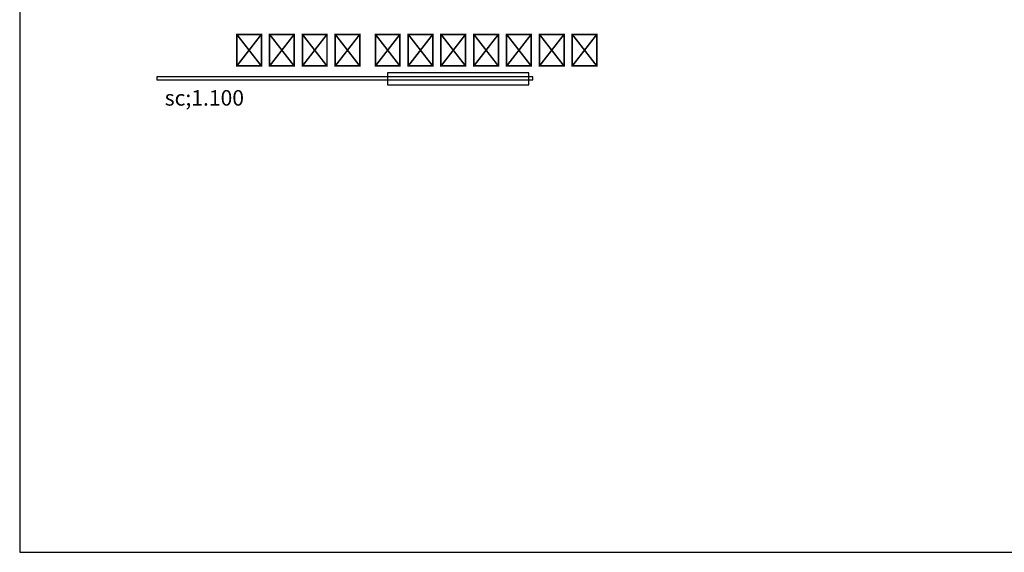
# Model space of a CAD drawing. Header units: inches. Extents: x 424 to 2043, y -237 to 445.
# Tile 1 of 256: x 425 to 584, y -237 to -151. Entities that reach past the tile are written whole.
import ezdxf

# ---------------------------------------------------------------- set-up
doc = ezdxf.new("R2010")
doc.units = ezdxf.units.IN
doc.header["$MEASUREMENT"] = 0
doc.styles.get("Standard").update_dxf_attribs({"font": 'arial.ttf'})

msp = doc.modelspace()

# ---------------------------------------------------------------- linework, layer by layer
msp.add_lwpolyline([(1092, 130.63), (424.57, 130.63), (424.57, -237.12), (1092, -237.12)], close=True)
at = {"lineweight": 25}
for points in [[(446.74, -160.84), (507.46, -160.84), (507.46, -160.32), (446.74, -160.32)], [(506.82, -159.69), (483.96, -159.69), (483.96, -161.65), (506.82, -161.65)]]:
    msp.add_lwpolyline(points, close=True, dxfattribs=at)

# ---------------------------------------------------------------- texts
at = {"insert": (458.97, -154.16), "char_height": 3.8851, "attachment_point": 1}
msp.add_mtext_dynamic_manual_height_columns('{\\fArial|b0|i0|c178|p34;طبقه زیرزمین}', width=263.7501, gutter_width=34.3, heights=[0], dxfattribs=at)
at = {"lineweight": 25, "insert": (448, -162.48), "char_height": 2.5, "attachment_point": 1}
msp.add_mtext_dynamic_manual_height_columns('sc;1.100', width=10.7574, gutter_width=12.5, heights=[0], dxfattribs=at)

doc.saveas('drawing.dxf')
